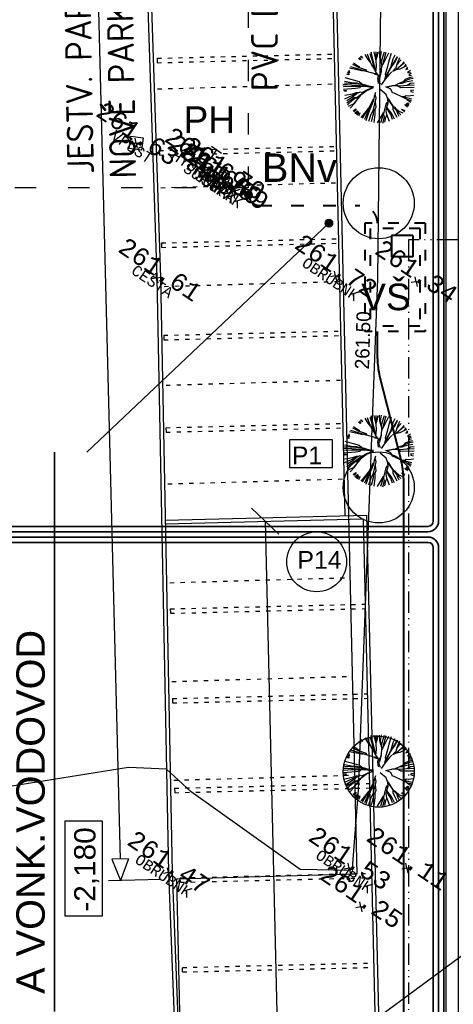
# Model space of a CAD drawing. Extents: x 4743276 to 9726129, y -4307434 to -1665362.
# Tile 76 of 121: x 4809131 to 4821349, y -1809586 to -1781875. Entities that reach past the tile are written whole.
import ezdxf
from ezdxf.enums import TextEntityAlignment as Align

# ---------------------------------------------------------------- set-up
doc = ezdxf.new("R2010")
doc.units = 0
doc.header["$MEASUREMENT"] = 0
doc.linetypes.add('ACAD_ISO03W100', pattern=[30, 12, -18])
doc.linetypes.add('ACAD_ISO12W100', pattern=[22, 12, -3, 0.5, -3, 0.5, -3])
doc.layers.get('0').update_dxf_attribs({"linetype": 'CONTINUOUS'})
doc.layers.get('Defpoints').update_dxf_attribs({"color": 61, "linetype": 'CONTINUOUS'})
for name, color, linetype in [('-_48_-', 76, 'CONTINUOUS'), ('body', 7, 'CONTINUOUS'), ('KÓTY', 4, 'CONTINUOUS'), ('MÚRY', 1, 'CONTINUOUS'), ('POZEMOK', 8, 'CONTINUOUS'), ('siete', 6, 'CONTINUOUS'), ('TENKÁ', 7, 'CONTINUOUS'), ('Výšky', 64, 'CONTINUOUS'), ('ZARIADENIE1', 145, 'CONTINUOUS'), ('ZARIADOVACIE', 144, 'CONTINUOUS')]:
    doc.layers.add(name, color=color, linetype=linetype)
doc.styles.add('ARIAL', font='arial.ttf')
doc.styles.add('MONOTXT', font='MONOTXT', dxfattribs={"height": 0.2})
doc.styles.get("Standard").update_dxf_attribs({"font": 'TXT', "width": 0.612})
doc.styles.add('styl1', font='arial.ttf')
doc.styles.add('Style-Arial', font='arial.ttf')
doc.styles.add('STYLE1', font='isocp.shx')
doc.dimstyles.new('STANDARD 250', dxfattribs={"dimtxt": 700, "dimasz": 750, "dimexe": 10, "dimexo": 200, "dimgap": 100, "dimtad": 1, "dimdsep": 46, "dimlunit": 6, "dimtxsty": 'STYLE1', "dimblk1": 'OBLIQUE', "dimblk2": 'OBLIQUE', "dimsah": 1, "dimcen": 2.5, "dimse1": 1, "dimse2": 1, "dimadec": 0, "dimazin": 0, "dimtfac": 1, "dimtmove": 1, "dimatfit": 3, "dimldrblk": 'OBLIQUE', "dimfxl": 1, "dimtolj": 1, "dimtzin": 0, "dimarcsym": 0})

# ---------------------------------------------------------------- blocks, each defined once
blk = doc.blocks.new('St6d')
at = {"linetype": 'Continuous'}
for p, q in [((-611, 981), (-641, 1064)), ((-580, 1150), (-510, 1038)), ((-501, 1117), (-516, 1146)), ((-510, 1038), (-501, 1117)), ((-469, 1164), (-422, 1083)), ((-422, 1083), (-400, 1125)), ((-400, 1125), (-408, 1176)), ((-345, 1221), (-319, 1099)), ((-319, 1099), (-266, 959)), ((-298, 1239), (-272, 1116)), ((-272, 1116), (-202, 929)), ((-219, 1230), (-163, 974)), ((-131, 1275), (-123, 1149)), ((-123, 1149), (-55, 1029)), ((-65, 1277), (-55, 1029)), ((24, 1273), (35, 803)), ((120, 1266), (118, 1161)), ((118, 1161), (160, 1163)), ((160, 1163), (187, 1245)), ((290, 1236), (300, 1241)), ((300, 1241), (328, 1076)), ((328, 1076), (316, 990)), ((431, 1190), (380, 1010)), ((492, 1178), (444, 1030)), ((542, 1154), (454, 1011)), ((557, 1026), (574, 1103)), ((631, 1101), (597, 1022)), ((605, 970), (670, 1072)), ((717, 1040), (641, 958)), ((-1025, 763), (-823, 681)), ((-949, 820), (-857, 725)), ((-888, 907), (-752, 822)), ((-857, 725), (-798, 682)), ((-837, 940), (-762, 817)), ((-798, 984), (-699, 911)), ((-752, 822), (-606, 644)), ((-729, 1019), (-711, 923)), ((-699, 911), (-629, 774)), ((-690, 1039), (-611, 981)), ((-629, 774), (-603, 651)), ((-266, 959), (-184, 883)), ((-202, 929), (-190, 893)), ((-184, 883), (-127, 758)), ((-163, 974), (-125, 839)), ((-127, 758), (-52, 611)), ((-125, 839), (-125, 790)), ((-125, 790), (-125, 766)), ((-31, 751), (-67, 616)), ((-55, 1029), (-42, 894)), ((-42, 894), (-31, 751)), ((35, 803), (-35, 687)), ((357, 863), (221, 571)), ((316, 990), (354, 929)), ((354, 929), (347, 858)), ((444, 1030), (359, 870)), ((371, 981), (364, 910)), ((380, 1010), (371, 981)), ((597, 1022), (557, 1026)), ((641, 958), (605, 970)), ((859, 748), (745, 622)), ((880, 938), (788, 829)), ((788, 829), (792, 868)), ((792, 868), (826, 947)), ((922, 891), (859, 748)), ((985, 806), (865, 689)), ((948, 695), (867, 672)), ((1039, 747), (948, 695)), ((-1192, 376), (-952, 257)), ((-1173, 460), (-919, 386)), ((-1112, 595), (-971, 525)), ((-387, 286), (-1059, 684)), ((-1059, 684), (-896, 607)), ((-971, 525), (-843, 492)), ((-919, 386), (-724, 331)), ((-896, 607), (-700, 454)), ((-843, 492), (-715, 458)), ((-823, 681), (-667, 631)), ((-715, 458), (-567, 386)), ((-667, 631), (-543, 509)), ((-606, 644), (-556, 546)), ((-567, 386), (-387, 286)), ((-550, 388), (-283, 252)), ((-533, 489), (-442, 394)), ((-442, 394), (-268, 248)), ((-51, 513), (-60, 663)), ((2, 274), (-51, 513)), ((-26, 692), (-42, 542)), ((-42, 542), (9, 321)), ((77, 454), (2, 274)), ((210, 510), (77, 454)), ((221, 571), (210, 510)), ((427, 349), (268, 286)), ((496, 409), (361, 321)), ((657, 528), (424, 366)), ((560, 355), (427, 349)), ((691, 533), (496, 409)), ((710, 314), (560, 355)), ((718, 312), (560, 355)), ((752, 595), (657, 528)), ((790, 534), (691, 533)), ((745, 622), (694, 540)), ((833, 364), (710, 314)), ((906, 463), (730, 324)), ((865, 689), (752, 595)), ((895, 581), (790, 534)), ((975, 449), (833, 364)), ((1081, 676), (895, 581)), ((994, 508), (906, 463)), ((1214, 404), (971, 311)), ((1149, 507), (975, 449)), ((1131, 578), (994, 508)), ((-1244, 115), (-1034, 80)), ((-1241, 48), (-1052, 53)), ((-1220, 213), (-1010, 154)), ((-1216, 277), (-826, 167)), ((-1052, 53), (-889, 98)), ((-1034, 80), (-887, 105)), ((-1010, 154), (-860, 113)), ((-952, 257), (-772, 158)), ((-889, 98), (-740, 131)), ((-826, 167), (-732, 129)), ((-772, 158), (-730, 136)), ((-740, 131), (-631, 112)), ((-732, 129), (-597, 117)), ((-724, 331), (-559, 285)), ((-631, 112), (-516, 116)), ((-597, 117), (-486, 106)), ((-559, 285), (-448, 249)), ((-531, -84), (-402, 13)), ((-516, 116), (-385, 40)), ((-486, 106), (-299, 53)), ((-364, 279), (-460, 261)), ((-448, 249), (-377, 266)), ((-402, 13), (-303, -11)), ((-385, 40), (-225, 29)), ((-377, 266), (-266, 231)), ((-283, 252), (-364, 279)), ((-303, -11), (-124, 13)), ((-268, 248), (-68, 109)), ((-225, 29), (-112, 74)), ((268, 286), (87, 83)), ((602, 284), (531, 340)), ((893, 222), (602, 284)), ((841, 288), (718, 312)), ((971, 311), (841, 288)), ((1248, 107), (876, 219)), ((960, 201), (886, 224)), ((910, 200), (893, 222)), ((1266, -14), (910, 200)), ((1053, 236), (960, 201)), ((1060, 283), (996, 312)), ((1270, 174), (1053, 236)), ((1242, 239), (1060, 283)), ((-1239, -148), (-1028, -102)), ((-1232, -77), (-994, -73)), ((-1228, -13), (-1095, -32)), ((-470, -47), (-1221, -244)), ((-1221, -244), (-978, -225)), ((-1177, -283), (-1005, -233)), ((-1169, -384), (-1031, -339)), ((-1095, -32), (-955, -78)), ((-1031, -339), (-889, -278)), ((-1028, -102), (-937, -75)), ((-1005, -233), (-720, -162)), ((-965, -360), (-852, -266)), ((-937, -75), (-728, -61)), ((-852, -266), (-713, -188)), ((-728, -61), (-524, -87)), ((-720, -162), (-651, -151)), ((-713, -188), (-659, -149)), ((-659, -149), (-531, -84)), ((-651, -151), (-470, -47)), ((-551, -421), (-467, -113)), ((-467, -113), (-473, -54)), ((-457, -133), (-421, -21)), ((-7, -156), (-80, -1237)), ((-71, -454), (6, -193)), ((-59, -442), (-7, -156)), ((-27, -444), (18, -181)), ((138, -416), (18, -156)), ((96, -369), (23, -166)), ((325, -117), (184, -71)), ((398, -67), (285, -87)), ((426, -133), (325, -117)), ((642, -122), (398, -67)), ((448, -165), (426, -133)), ((455, -143), (436, -128)), ((737, -308), (448, -165)), ((579, -191), (455, -143)), ((539, -88), (512, -96)), ((701, -67), (539, -88)), ((744, -261), (579, -191)), ((793, -162), (642, -122)), ((797, -98), (701, -67)), ((866, -415), (737, -308)), ((915, -366), (737, -308)), ((934, -331), (744, -261)), ((890, -415), (767, -342)), ((950, -156), (780, -150)), ((956, -240), (793, -162)), ((969, -97), (797, -98)), ((1178, -410), (934, -331)), ((1221, -228), (950, -156)), ((1207, -322), (956, -240)), ((1252, -132), (969, -97)), ((-1138, -467), (-965, -360)), ((-1098, -595), (-1010, -550)), ((-1010, -550), (-1073, -619)), ((-1041, -646), (-987, -606)), ((-953, -626), (-997, -685)), ((-987, -606), (-953, -626)), ((-848, -856), (-726, -683)), ((-796, -898), (-682, -673)), ((-726, -683), (-719, -661)), ((-719, -963), (-589, -539)), ((-719, -661), (-687, -663)), ((-687, -663), (-607, -419)), ((-667, -1005), (-579, -584)), ((-607, -419), (-554, -404)), ((-539, -409), (-607, -444)), ((-589, -539), (-551, -421)), ((-579, -584), (-582, -517)), ((-582, -517), (-582, -542)), ((-326, -1165), (-188, -662)), ((-188, -662), (-110, -573)), ((-145, -757), (-95, -602)), ((-118, -774), (-92, -595)), ((-110, -573), (-71, -454)), ((-95, -602), (-56, -459)), ((-92, -595), (-59, -442)), ((-35, -621), (-49, -462)), ((-31, -909), (-35, -621)), ((21, -624), (-31, -606)), ((-21, -626), (-27, -444)), ((-26, -894), (-21, -626)), ((42, -786), (21, -624)), ((196, -566), (96, -369)), ((384, -741), (138, -416)), ((169, -622), (196, -566)), ((192, -678), (169, -622)), ((257, -577), (177, -470)), ((199, -755), (192, -678)), ((279, -862), (201, -674)), ((317, -670), (257, -577)), ((581, -838), (277, -592)), ((579, -821), (299, -624)), ((362, -734), (317, -670)), ((1079, -591), (866, -415)), ((1103, -541), (890, -415)), ((895, -654), (939, -643)), ((991, -734), (895, -654)), ((1137, -462), (915, -366)), ((939, -643), (1025, -680)), ((-593, -1029), (-495, -1004)), ((-495, -1004), (-531, -1065)), ((-502, -1075), (-460, -1023)), ((-460, -1023), (-428, -1025)), ((-428, -1025), (-450, -1092)), ((-208, -1179), (-161, -932)), ((-161, -932), (-145, -757)), ((-144, -1183), (-118, -774)), ((-80, -1237), (-68, -922)), ((-68, -922), (-31, -909)), ((-11, -1226), (-26, -894)), ((82, -1216), (42, -786)), ((242, -900), (199, -755)), ((271, -786), (226, -747)), ((294, -1170), (242, -900)), ((351, -894), (271, -786)), ((419, -1161), (279, -862)), ((473, -1097), (351, -894)), ((377, -837), (362, -734)), ((554, -1099), (377, -837)), ((387, -808), (384, -741)), ((464, -898), (387, -808)), ((627, -1074), (464, -898)), ((584, -831), (574, -811)), ((681, -1034), (581, -838)), ((747, -982), (584, -831)), ((770, -785), (812, -782)), ((840, -873), (770, -785)), ((812, -782), (881, -846)), ((841, -718), (866, -693)), ((925, -811), (841, -718)), ((866, -693), (960, -781)), ((109, -1208), (123, -1114)), ((123, -1114), (150, -1107)), ((150, -1107), (161, -1176))]:
    blk.add_line(p, q, dxfattribs=at)
blk = doc.blocks.new('po')
at = {"layer": 'TENKÁ', "linetype": 'ACAD_ISO12W100', "ltscale": 50}
for p, q in [((4817870, -1522256), (4817870, -1569676)), ((4819270, -1522256), (4817870, -1522256))]:
    blk.add_line(p, q, dxfattribs=at)
blk = doc.blocks.new('_OBLIQUE')
at = {"color": 0, "linetype": 'ByBlock'}
blk.add_line((-0.5, -0.5), (0.5, 0.5), dxfattribs=at)
blk = doc.blocks.new('*D42121')
at = {"layer": 'Defpoints', "color": 0}
for p in [(4818816, -1795925), (4819659, -1831140), (4816889, -1831206)]:
    blk.add_point(p, dxfattribs=at)
at = {"layer": 'KÓTY', "color": 0, "lineweight": -2}
blk.add_line((4816046, -1795991), (4816889, -1831206), dxfattribs=at)
at = {"layer": 'KÓTY', "color": 0, "linetype": 'ByBlock', "lineweight": -2, "xscale": 750, "yscale": 750, "zscale": 750}
for p, rotation in [((4816046, -1795991), 91.37160353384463), ((4816889, -1831206), 271.3716035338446)]:
    blk.add_blockref('_OBLIQUE', p, dxfattribs=dict(at, rotation=rotation))
at = {"layer": 'KÓTY', "color": 0, "insert": (4816918, -1813588), "char_height": 700, "attachment_point": 5, "rotation": 271.3716, "style": 'STYLE1'}
blk.add_mtext('\\A1;35ﾠ225', dxfattribs=at)

msp = doc.modelspace()

# ---------------------------------------------------------------- hatches: boundary and pattern name
at = {"layer": 'siete', "lineweight": 35, "ltscale": 0.25}
h = msp.add_hatch(color=5, dxfattribs=at)
h.dxf.hatch_style = 1
h.paths.add_polyline_path([(4815684.599, -1786808.512, 1), (4815473.401, -1786808.512, 1)])
at = {"layer": 'TENKÁ', "lineweight": 35, "ltscale": 0.25}
h = msp.add_hatch(color=30, dxfattribs=at)
h.dxf.hatch_style = 1
h.paths.add_polyline_path([(4817948.345, -1787601.737, 1), (4817737.148, -1787601.737, 1)])
h = msp.add_hatch(color=30, dxfattribs=at)
h.dxf.hatch_style = 1
h.paths.add_polyline_path([(4817948.345, -1787601.737, 1), (4817737.148, -1787601.737, 1)])
h = msp.add_hatch(color=30, dxfattribs=at)
h.dxf.hatch_style = 1
h.paths.add_polyline_path([(4817895.546, -1787601.737, 1), (4817789.947, -1787601.737, 1)])

# ---------------------------------------------------------------- linework, layer by layer
at = {"layer": 'body', "color": 1, "linetype": 'Continuous'}
for p, q in [((4812413.531, -1785350.511), (4812274.708, -1785377.495)), ((4812413.531, -1785350.511), (4812386.547, -1785211.688)), ((4812413.531, -1785350.511), (4812552.354, -1785323.526)), ((4812413.531, -1785350.511), (4812440.516, -1785489.334)), ((4814333.734, -1786053.451), (4814306.75, -1785914.628)), ((4814333.734, -1786053.451), (4814194.911, -1786080.435)), ((4814333.734, -1786053.451), (4814472.558, -1786026.467)), ((4814333.734, -1786053.451), (4814360.719, -1786192.274)), ((4814441.058, -1786260.938), (4814414.073, -1786122.115)), ((4814441.058, -1786260.938), (4814579.881, -1786233.953)), ((4814859.504, -1786327.27), (4814832.519, -1786188.447)), ((4814441.058, -1786260.938), (4814302.235, -1786287.922)), ((4814441.058, -1786260.938), (4814468.042, -1786399.761)), ((4814764.151, -1786470.424), (4814625.328, -1786497.408)), ((4814859.504, -1786327.27), (4814720.68, -1786354.255)), ((4814764.151, -1786470.424), (4814737.167, -1786331.601)), ((4814764.151, -1786470.424), (4814902.974, -1786443.439)), ((4814764.151, -1786470.424), (4814791.136, -1786609.247)), ((4814859.504, -1786327.27), (4814998.327, -1786300.286)), ((4814859.504, -1786327.27), (4814886.488, -1786466.093)), ((4814940.948, -1786601.737), (4814913.963, -1786462.914)), ((4814940.948, -1786601.737), (4814802.125, -1786628.721)), ((4814940.948, -1786601.737), (4815079.771, -1786574.752)), ((4814940.948, -1786601.737), (4814967.932, -1786740.56)), ((4812995.98, -1789143.706), (4812968.996, -1789004.883)), ((4818030.264, -1789087.177), (4818003.279, -1788948.354)), ((4812995.98, -1789143.706), (4812857.157, -1789170.69)), ((4812995.98, -1789143.706), (4813134.803, -1789116.721)), ((4812995.98, -1789143.706), (4813022.965, -1789282.529)), ((4818030.264, -1789087.177), (4817891.441, -1789114.162)), ((4818030.264, -1789087.177), (4818169.087, -1789060.193)), ((4818030.264, -1789087.177), (4818057.248, -1789226)), ((4820298.981, -1789248.389), (4820160.158, -1789275.373)), ((4820298.981, -1789248.389), (4820271.996, -1789109.566)), ((4820298.981, -1789248.389), (4820437.804, -1789221.404)), ((4820298.981, -1789248.389), (4820325.965, -1789387.212)), ((4818415.755, -1805756.583), (4818388.77, -1805617.76)), ((4820036.07, -1805754.254), (4820009.086, -1805615.431)), ((4813324.531, -1805879.646), (4813185.708, -1805906.631)), ((4813324.531, -1805879.646), (4813297.547, -1805740.823)), ((4813324.531, -1805879.646), (4813463.354, -1805852.662)), ((4813324.531, -1805879.646), (4813351.516, -1806018.469)), ((4818415.755, -1805756.583), (4818276.932, -1805783.568)), ((4818415.755, -1805756.583), (4818554.578, -1805729.599)), ((4818415.755, -1805756.583), (4818442.739, -1805895.406)), ((4820036.07, -1805754.254), (4819897.247, -1805781.238)), ((4820036.07, -1805754.254), (4820174.894, -1805727.269)), ((4820036.07, -1805754.254), (4820063.055, -1805893.077)), ((4818742.709, -1806841.975), (4818715.724, -1806703.151)), ((4818742.709, -1806841.975), (4818603.886, -1806868.959)), ((4818742.709, -1806841.975), (4818881.532, -1806814.99)), ((4818742.709, -1806841.975), (4818769.693, -1806980.798))]:
    msp.add_line(p, q, dxfattribs=at)
at = {"layer": 'Defpoints', "color": 72}
for centre in [(4819247.805, -1787039.628), (4819247.805, -1795039.628), (4819247.805, -1803039.628)]:
    msp.add_circle(centre, 1000, dxfattribs=at)
at = {"layer": 'POZEMOK', "linetype": 'Continuous'}
for p, q in [((4818635.681, -1805913.369), (4818403.767, -1795834.721)), ((4813556.545, -1806057.853), (4818635.681, -1805913.369)), ((4814160.248, -1831271.451), (4813556.545, -1806057.853))]:
    msp.add_line(p, q, dxfattribs=at)
at = {"layer": 'siete', "color": 5, "linetype": 'ACAD_ISO03W100', "ltscale": 50}
for p, q in [((4815579, -1786601.737), (4815579, -1722377.5)), ((4796995.496, -1786601.737), (4815579, -1786601.737))]:
    msp.add_line(p, q, dxfattribs=at)
at = {"layer": 'siete', "lineweight": 35}
for p, q in [((4820783.799, -1795984), (4820783.799, -1774160.338)), ((4820933.799, -1795984), (4820933.799, -1774260.338)), ((4820633.799, -1796134), (4785400.919, -1796134)), ((4820633.799, -1796284), (4785400.919, -1796284)), ((4820633.799, -1796434), (4785400.919, -1796434)), ((4820633.799, -1796584), (4785400.919, -1796584)), ((4820783.799, -1796734), (4820783.799, -1834450.759)), ((4820933.799, -1796734), (4820933.799, -1834350.759))]:
    msp.add_line(p, q, dxfattribs=at)
at = {"layer": 'siete', "color": 47, "linetype": 'Continuous'}
for p, q in [((4812215.67, -1785498.766), (4812265.276, -1785152.649)), ((4812239.235, -1785325.706), (4812587.827, -1785375.316)), ((4812265.276, -1785152.649), (4812611.393, -1785202.255)), ((4812611.393, -1785202.255), (4812561.786, -1785548.372)), ((4812561.786, -1785548.372), (4812215.67, -1785498.766))]:
    msp.add_line(p, q, dxfattribs=at)
at = {"layer": 'siete', "color": 5, "linetype": 'Continuous'}
for p, q in [((4814480.719, -1785835.538), (4814676.437, -1785545.374)), ((4814821.519, -1785643.233), (4814531.355, -1785447.515)), ((4814591.346, -1786003.881), (4814076.123, -1786103.021))]:
    msp.add_line(p, q, dxfattribs=at)
at = {"layer": 'siete', "color": 5, "linetype": 'ACAD_ISO03W100', "lineweight": 40, "ltscale": 30}
msp.add_line((4815879, -1787101.737), (4818711.404, -1787101.737), dxfattribs=at)
at = {"layer": 'siete', "color": 5, "linetype": 'ACAD_ISO03W100', "lineweight": 40, "ltscale": 25}
for p, q in [((4818859.033, -1787601.634), (4818858.74, -1790651.634)), ((4820559.033, -1787601.832), (4818859.033, -1787601.634)), ((4820559.033, -1787601.832), (4820558.739, -1790651.832)), ((4819009.019, -1787751.652), (4819008.754, -1790501.652)), ((4820409.019, -1787751.815), (4819009.019, -1787751.652)), ((4820408.943, -1787751.815), (4820408.678, -1790501.815)), ((4820558.739, -1790651.832), (4818858.74, -1790651.634)), ((4820408.754, -1790501.815), (4819008.754, -1790501.652))]:
    msp.add_line(p, q, dxfattribs=at)
at = {"layer": 'siete', "color": 5, "lineweight": 40, "ltscale": 50}
for p, q in [((4819609.047, -1787951.689), (4819608.965, -1788551.689)), ((4820209.047, -1787951.783), (4819609.047, -1787951.689)), ((4820209.047, -1787951.783), (4820208.965, -1788551.783)), ((4820208.965, -1788551.783), (4819608.965, -1788551.689)), ((4819211.249, -1791412.653), (4819211.28, -1790651.668)), ((4819273.431, -1791907.569), (4819881.617, -1794289.281)), ((4819943.799, -1794784.116), (4819943.799, -1834030.548))]:
    msp.add_line(p, q, dxfattribs=at)
at = {"layer": 'siete', "color": 5, "lineweight": 35, "ltscale": 0.25}
msp.add_circle((4815579, -1786808.512), 105.599, dxfattribs=at)
at = {"layer": 'siete', "color": 5, "linetype": 'Continuous'}
msp.add_arc((4814333.734, -1786053.451), 262.5, 55.9998083, 55.9998083, dxfattribs=at)
at = {"layer": 'siete', "color": 5, "lineweight": 40, "ltscale": 50}
for centre, radius, start, end in [((4815879, -1786801.737), 300, 180, 270), ((4821211.249, -1791412.734), 2000, 179.9976733, 194.3247299), ((4817943.799, -1794784.116), 2000, 0, 14.3247299)]:
    msp.add_arc(centre, radius, start, end, dxfattribs=at)
at = {"layer": 'siete', "color": 5, "linetype": 'ACAD_ISO03W100', "lineweight": 40, "ltscale": 30}
msp.add_arc((4818711.404, -1787601.737), 500, 359.9976733, 90, dxfattribs=at)
at = {"layer": 'siete', "lineweight": 35}
for centre, radius, start, end in [((4820633.799, -1795984), 300, 270, 0), ((4820633.799, -1795984), 150, 270, 0), ((4820633.799, -1796734), 300, 0, 90), ((4820633.799, -1796734), 150, 0, 90)]:
    msp.add_arc(centre, radius, start, end, dxfattribs=at)
at = {"layer": 'TENKÁ', "color": 125}
for p, q in [((4811072.227, -1770429.097), (4811960.722, -1805496.278)), ((4812194.19, -1805490.363), (4811727.253, -1805502.194)), ((4811727.253, -1805502.194), (4811975.965, -1806097.9)), ((4811727.253, -1805502.194), (4811975.965, -1806097.9)), ((4812194.19, -1805490.363), (4811975.965, -1806097.9)), ((4812194.19, -1805490.363), (4811975.965, -1806097.9)), ((4813107.264, -1806069.236), (4811634.956, -1806106.54))]:
    msp.add_line(p, q, dxfattribs=at)
at = {"layer": 'TENKÁ'}
for p, q in [((4821083.799, -1774170.548), (4821083.799, -1834490.548)), ((4821133.799, -1774170.548), (4821133.799, -1834440.548)), ((4818303.795, -1795837.115), (4817887.991, -1777766.89)), ((4818403.767, -1795834.721), (4817985.662, -1777664.523)), ((4813003.507, -1782960.297), (4813006.499, -1783085.261)), ((4813065.742, -1785559.552), (4813068.734, -1785684.516)), ((4813127.977, -1788158.807), (4813130.97, -1788283.771)), ((4813190.213, -1790758.062), (4813193.205, -1790883.026)), ((4813252.448, -1793357.317), (4813255.44, -1793482.281)), ((4813229.786, -1795958.605), (4818913.079, -1795822.527)), ((4813231.749, -1796058.587), (4818815.502, -1795924.892)), ((4819658.672, -1831139.799), (4818815.502, -1795924.892)), ((4819761.037, -1831237.376), (4818913.079, -1795822.527)), ((4813374.526, -1798455.856), (4813377.518, -1798580.82)), ((4813434.966, -1800980.132), (4813437.958, -1801105.097)), ((4813495.406, -1803504.409), (4813498.398, -1803629.373))]:
    msp.add_line(p, q, dxfattribs=at)
at = {"layer": 'TENKÁ', "color": 7, "linetype": 'Continuous'}
for p, q in [((4812692.463, -1780085.341), (4812995.98, -1789143.706)), ((4812792.445, -1780083.118), (4813095.947, -1789141.05)), ((4812995.98, -1789143.706), (4813324.531, -1805879.646)), ((4813095.947, -1789141.05), (4813424.492, -1805876.687)), ((4813324.531, -1805879.646), (4813572.191, -1812138.096)), ((4813424.492, -1805876.687), (4813672.155, -1812135.209))]:
    msp.add_line(p, q, dxfattribs=at)
at = {"layer": 'TENKÁ', "linetype": 'ACAD_ISO03W100', "ltscale": 10}
for p, q in [((4813003.507, -1782960.297), (4818004.738, -1782840.55)), ((4813006.499, -1783085.261), (4818007.614, -1782965.517)), ((4813065.742, -1785559.552), (4818064.55, -1785439.863)), ((4813068.734, -1785684.516), (4818067.425, -1785564.83)), ((4813127.977, -1788158.807), (4818124.361, -1788039.176)), ((4813130.97, -1788283.771), (4818127.237, -1788164.143)), ((4813190.213, -1790758.062), (4818184.172, -1790638.489)), ((4813193.205, -1790883.026), (4818187.048, -1790763.456)), ((4813252.448, -1793357.317), (4818243.984, -1793237.802)), ((4813255.44, -1793482.281), (4818246.859, -1793362.769)), ((4813374.526, -1798455.856), (4818872.95, -1798324.204)), ((4813377.518, -1798580.82), (4818875.942, -1798449.168)), ((4813434.966, -1800980.132), (4818933.39, -1800848.48)), ((4813437.958, -1801105.097), (4818936.382, -1800973.445)), ((4813495.406, -1803504.409), (4818993.83, -1803372.757)), ((4813498.398, -1803629.373), (4818996.822, -1803497.721)), ((4813655.818, -1806026.292), (4819054.27, -1805897.034)), ((4813658.81, -1806151.256), (4813655.818, -1806026.292)), ((4813658.81, -1806151.256), (4819057.262, -1806021.998)), ((4813716.258, -1808550.568), (4819114.71, -1808421.31)), ((4813719.25, -1808675.532), (4813716.258, -1808550.568)), ((4813719.25, -1808675.532), (4819117.703, -1808546.274))]:
    msp.add_line(p, q, dxfattribs=at)
at = {"layer": 'TENKÁ', "color": 125, "linetype": 'ACAD_ISO03W100', "ltscale": 10}
for p, q in [((4813017.852, -1783824.18), (4818003.283, -1783682.362)), ((4813110.95, -1786602.657), (4818082.332, -1786461.237)), ((4813200.682, -1789381.229), (4818161.382, -1789240.113)), ((4813255.249, -1792160.801), (4818240.432, -1792018.989)), ((4813309.816, -1794940.373), (4818319.482, -1794797.865)), ((4813309.816, -1794940.373), (4818319.482, -1794797.865)), ((4813364.383, -1797719.946), (4818398.531, -1797576.741)), ((4813418.95, -1800499.518), (4818477.581, -1800355.617)), ((4813477.495, -1803278.977), (4818556.631, -1803134.493))]:
    msp.add_line(p, q, dxfattribs=at)
at = {"layer": 'TENKÁ', "color": 30, "lineweight": 35, "ltscale": 0.25}
for p, q in [((4817842.747, -1787601.737), (4811022.795, -1794045.477)), ((4810111.295, -1809792.783), (4810111.295, -1794045.477))]:
    msp.add_line(p, q, dxfattribs=at)
at = {"layer": 'TENKÁ', "color": 125}
msp.add_lwpolyline([(4817942.5, -1793697.356), (4816730.5, -1793697.356), (4816730.5, -1794478.856), (4817942.5, -1794478.856)], close=True, dxfattribs=at)
at = {"layer": 'TENKÁ', "color": 7, "linetype": 'Continuous'}
for centre in [(4814441.058, -1786260.938), (4814859.504, -1786327.27), (4814764.151, -1786470.424), (4814940.948, -1786601.737)]:
    msp.add_circle(centre, 175, dxfattribs=at)
at = {"layer": 'TENKÁ', "color": 30, "lineweight": 35, "ltscale": 0.25}
for radius in [105.599, 105.599, 52.799]:
    msp.add_circle((4817842.747, -1787601.737), radius, dxfattribs=at)
at = {"layer": 'TENKÁ'}
msp.add_circle((4817498.134, -1797130.711), 842.959, dxfattribs=at)
at = {"layer": 'Výšky', "color": 34, "linetype": 'Continuous'}
msp.add_lwpolyline([(4876225.918, -1765125.171), (4875665.675, -1766097.041), (4872567.919, -1767581.602), (4865478.567, -1768742.809), (4862393.711, -1769278.334), (4857732.076, -1770740.568), (4855771.677, -1771213.114), (4849204.553, -1771918.403), (4847941.361, -1772145.934), (4844919.401, -1772949.446), (4844842.72, -1772973.716), (4844252.241, -1773074.807), (4840101.597, -1773082.031), (4835423.902, -1775769.806), (4834598.984, -1776243.502), (4833354.893, -1776888), (4832196.492, -1778355.039), (4830150.023, -1786637.69), (4829556.191, -1788896.856), (4826067.267, -1798808.371), (4823778.048, -1805308.541), (4822477.827, -1807561.666), (4818980.583, -1810141.002)], dxfattribs=at)
at = {"layer": 'Výšky', "color": 30, "linetype": 'Continuous', "flags": 128}
msp.add_lwpolyline([(4819324.584, -1779362.376), (4819290.456, -1782184.825), (4819212.169, -1789171.507), (4818666.425, -1803562.681), (4818496.464, -1805756.742), (4818433.74, -1805815.757), (4817034.075, -1805789.603), (4813961.438, -1803604.904), (4813267.601, -1802970.448), (4812194.496, -1802923.317), (4807258.865, -1803713.426)], dxfattribs=at)
at = {"layer": 'ZARIADENIE1'}
msp.add_lwpolyline([(4826283.799, -1834090.548), (4826283.799, -1834490.548), (4821083.799, -1834490.548), (4821083.799, -1774170.548), (4832563.288, -1774170.548), (4832563.288, -1774520.548), (4821483.799, -1774520.548), (4821483.799, -1834090.548), (4826283.799, -1834090.548), (4826283.799, -1834490.548)], close=True, dxfattribs=at)
at = {"layer": 'ZARIADOVACIE', "color": 7}
msp.add_lwpolyline([(4810408.312, -1804428.423), (4810408.312, -1807094.423), (4811461.312, -1807094.423), (4811461.312, -1804428.423)], close=True, dxfattribs=at)

# ---------------------------------------------------------------- block references
at = {"layer": '-_48_-', "color": 72, "xscale": 0.8, "yscale": 0.8, "zscale": 0.8, "rotation": 270}
for p in [(4819225.405, -1783767.03), (4819225.405, -1794002.037), (4819225.405, -1803000.537)]:
    msp.add_blockref('St6d', p, dxfattribs=at)
at = {"layer": 'TENKÁ'}
msp.add_blockref('po', (2213.299, -265814.857), dxfattribs=at)

# ---------------------------------------------------------------- texts
at = {"color": 2, "linetype": 'Continuous', "style": 'MONOTXT'}
for s, p in [('VPUST', (4812380.37, -1785328.143)), ('HYDRANT', (4814288.137, -1786022.695)), ('SUPAK', (4814414.528, -1786243.044)), ('SUPAK', (4814737.622, -1786452.53)), ('SUPAK', (4814832.974, -1786309.376)), ('SUPAK', (4814914.419, -1786583.842)), ('OBRUBNK', (4817975.547, -1789050.271)), ('CESTA', (4812954.528, -1789115.746)), ('OBRUBNK', (4813269.815, -1805842.739)), ('OBRUBNK', (4818361.038, -1805719.676))]:
    msp.add_text(s, height=300, rotation=326, dxfattribs=at).set_placement(p, align=Align.TOP_CENTER)
at = {"layer": 'MÚRY', "color": 0, "ltscale": 0.25, "style": 'Style-Arial'}
msp.add_text('P14', height=500, dxfattribs=at).set_placement((4816956.873, -1797328.922))
at = {"layer": 'siete', "color": 5, "lineweight": 35, "ltscale": 0.25, "style": 'STYLE1'}
msp.add_text('PVC DN 150', height=750, rotation=90, dxfattribs=at).set_placement((4816404.73, -1783884.893))
at = {"layer": 'siete', "color": 5, "lineweight": 35, "ltscale": 0.25}
for s, height, style, p in [('PH', 750, 'Style-Arial', (4813746.607, -1785063.386)), ('BNv', 800, 'styl1', (4815955.881, -1786439.994)), ('VŠ ', 750, 'Style-Arial', (4818751.752, -1790050.742))]:
    msp.add_text(s, height=height, dxfattribs=dict(at, style=style)).set_placement(p)
at = {"layer": 'TENKÁ', "ltscale": 0.25, "style": 'STYLE1'}
for s, p in [('JESTV. PARKOVISKO 13 miest', (4810739.517, -1780048.679)), ('NOVÉ PARKOVISKO 7 miest', (4811817.091, -1780600.024))]:
    msp.add_text(s, height=750, rotation=91.0371322, dxfattribs=at).set_placement(p, align=Align.MIDDLE)
at = {"layer": 'TENKÁ', "color": 125, "style": 'Style-Arial'}
msp.add_text('P1', height=500, dxfattribs=at).set_placement((4816799.06, -1794387.875))
at = {"layer": 'TENKÁ', "color": 30, "lineweight": 35, "ltscale": 0.25, "style": 'styl1'}
msp.add_text('A VONK.VODOVOD', height=800, rotation=90, dxfattribs=at).set_placement((4809837.921, -1809293.179))
at = {"layer": 'Výšky', "linetype": 'Continuous', "style": 'MONOTXT'}
for s, p in [('261.63', (4812319.021, -1785286.763)), ('261.69', (4814250.831, -1785997.532)), ('261.65', (4814346.547, -1786197.19)), ('261.70', (4814760.848, -1786260.726)), ('261.69', (4814681.248, -1786414.504)), ('261.69', (4814858.044, -1786545.817)), ('261.61', (4812942.922, -1789107.917)), ('261.72', (4817912.541, -1789007.772)), ('261.34', (4820173.796, -1789163.951)), ('261.53', (4818299.69, -1805678.296)), ('261.11', (4819933.27, -1805684.914)), ('261.47', (4813197.688, -1805794.09)), ('261.25', (4818626.643, -1806763.687))]:
    msp.add_text(s, height=500, rotation=326, dxfattribs=at).set_placement(p, align=Align.CENTER)
at = {"layer": 'Výšky', "color": 5, "linetype": 'Continuous'}
msp.add_text('261.50', height=400, rotation=88.2313667, dxfattribs=at).set_placement((4818998.267, -1790903.277), align=Align.CENTER)
at = {"layer": 'ZARIADOVACIE', "color": 7, "style": 'ARIAL'}
msp.add_text('-2,180', height=600, rotation=90, dxfattribs=at).set_placement((4811266.728, -1806979.714))

# ---------------------------------------------------------------- dimensions: what is measured, and where the dimension line sits
at = {"layer": 'KÓTY'}
dim = msp.add_aligned_dim(p1=(4818815.502, -1795924.892), p2=(4819658.672, -1831139.799), distance=-2770.225, dimstyle='STANDARD 250', override={"dimtxsty": 'STYLE1', "dimldrblk": 'OBLIQUE'}, dxfattribs=at)
dim.commit()
dim.dimension.update_dxf_attribs({"geometry": '*D42121', "text_midpoint": (4816917.766, -1813587.878)})

doc.saveas('drawing.dxf')
